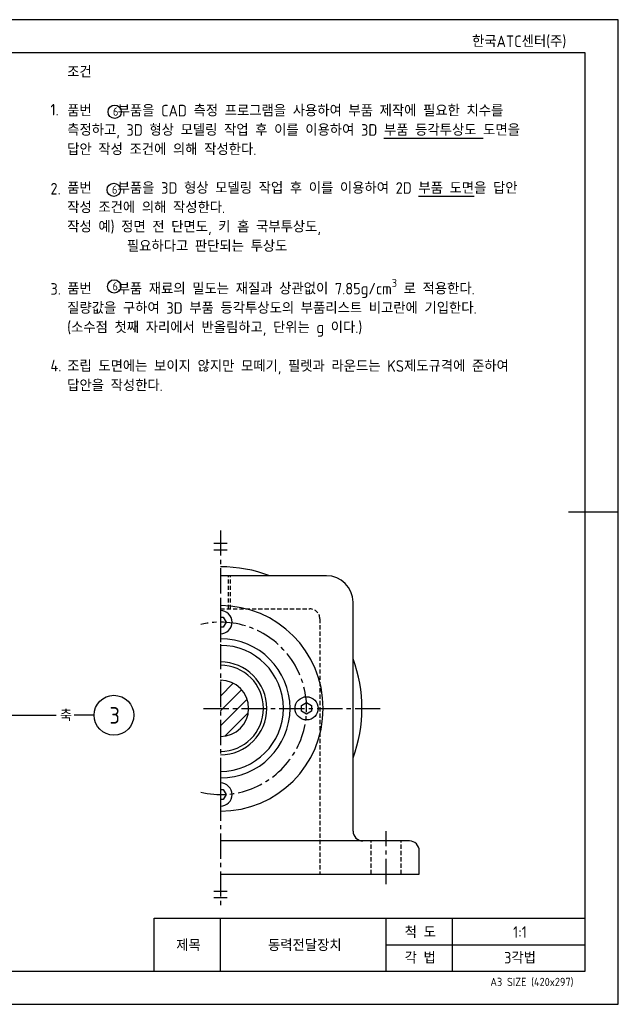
# Model space of a CAD drawing. Header units: millimetres. Extents: x 0 to 420, y 0 to 297.
# Tile 4 of 4: x 239 to 420, y 0 to 297. Entities that reach past the tile are written whole.
import ezdxf
from ezdxf.enums import TextEntityAlignment as Align

# ---------------------------------------------------------------- set-up
doc = ezdxf.new("R2010")
doc.units = ezdxf.units.MM
doc.header["$LTSCALE"] = 0.4
doc.linetypes.add('CENTER2', pattern=[28.575, 19.05, -3.175, 3.175, -3.175])
doc.linetypes.add('HIDDEN2', pattern=[4.7625, 3.175, -1.5875])
for name, color, linetype in [('가는선', 1, 'Continuous'), ('문자', 2, 'Continuous'), ('숨은선', 2, 'HIDDEN2'), ('외형선', 3, 'Continuous'), ('윤곽선', 5, 'Continuous'), ('중심선', 1, 'CENTER2')]:
    doc.layers.add(name, color=color, linetype=linetype)
doc.styles.get("Standard").update_dxf_attribs({"font": 'isocp.shx', "bigfont": 'whgtxt.shx'})
doc.dimstyles.new('ISO-25', dxfattribs={"dimtxt": 2.5, "dimasz": 2.5, "dimexe": 1.25, "dimexo": 0.625, "dimtad": 1, "dimtxsty": 'Standard', "dimcen": 2.5, "dimadec": 0, "dimazin": 0, "dimtfac": 1, "dimtmove": 0, "dimatfit": 3, "dimfxl": 0, "dimarcsym": 0})

# ---------------------------------------------------------------- blocks, each defined once
blk = doc.blocks.new('*U2')
at = {"layer": '가는선'}
h = blk.add_hatch(dxfattribs=at)
h.set_pattern_fill('ANSI31', color=256, scale=25.4, style=0)
h.set_pattern_definition([(45, (-5.793, -15.1847), (-2.245064, 2.245064), [])])
edge = h.paths.add_edge_path()
edge.add_line((299.95, 80.77), (299.95, 97.77))
edge.add_ellipse((299.95, 89.27), major_axis=(0, 8.5), ratio=1, start_angle=180, end_angle=360, ccw=False)
blk.add_line((261.83, 87.2), (255.77, 87.2))
for centre in [(268.04, 269.23), (267.75, 245.69), (267.91, 216.54)]:
    blk.add_circle(centre, 2)
at = {"layer": 'Defpoints'}
blk.add_lwpolyline([(0, 0), (420, 0), (420, 297), (0, 297)], close=True, dxfattribs=at)
at = {"layer": '가는선'}
for p, q in [((297.95, 139.11), (301.95, 139.11)), ((297.95, 137.11), (301.95, 137.11)), ((297.95, 34.17), (301.95, 34.17)), ((297.95, 32.17), (301.95, 32.17)), ((300, 10), (300, 26)), ((350, 10), (350, 26)), ((370, 10), (370, 26)), ((350, 17.99), (410, 17.99))]:
    blk.add_line(p, q, dxfattribs=at)
at = {"layer": '숨은선'}
for p, q in [((302.41, 119.27), (302.41, 129.27)), ((302.95, 119.27), (302.95, 129.27)), ((299.95, 119.27), (326.95, 119.27)), ((329.95, 116.27), (329.95, 39.27)), ((345.45, 39.27), (345.45, 49.27)), ((354.45, 39.27), (354.45, 49.27))]:
    blk.add_line(p, q, dxfattribs=at)
blk.add_arc((326.95, 116.27), 3, 0, 90, dxfattribs=at)
at = {"layer": '외형선'}
for p, q in [((420, 148.5), (405, 148.5)), ((331.95, 129.27), (299.95, 129.27)), ((339.95, 52.27), (339.95, 121.27)), ((299.95, 116.77), (300.81, 116.77)), ((300.81, 116.77), (301.68, 115.27)), ((300.81, 113.77), (299.95, 113.77)), ((301.68, 115.27), (300.81, 113.77)), ((324.45, 90.13), (325.95, 91)), ((324.45, 88.4), (324.45, 90.13)), ((325.95, 91), (327.45, 90.13)), ((327.45, 90.13), (327.45, 88.4)), ((325.95, 87.54), (324.45, 88.4)), ((327.45, 88.4), (325.95, 87.54)), ((299.95, 64.77), (300.81, 64.77)), ((300.81, 64.77), (301.68, 63.27)), ((301.68, 63.27), (300.81, 61.77)), ((300.81, 61.77), (299.95, 61.77)), ((356.95, 49.27), (299.95, 49.27)), ((359.95, 39.27), (359.95, 46.27)), ((299.95, 39.27), (359.95, 39.27))]:
    blk.add_line(p, q, dxfattribs=at)
for centre, radius in [((267.83, 87.2), 6), ((325.95, 89.27), 3.5)]:
    blk.add_circle(centre, radius, dxfattribs=at)
for centre, radius, start, end in [((299.95, 89.27), 42.7, 69.5157, 90), ((331.95, 121.27), 8, 0, 90), ((299.95, 89.27), 31, 270, 90), ((299.95, 115.27), 3.5, 270, 90), ((299.95, 89.27), 21, 270, 90), ((299.95, 89.27), 19, 270, 90), ((299.95, 89.27), 42.7, 339.5157, 20.4843), ((299.95, 89.27), 14, 270, 90), ((299.95, 89.27), 13, 270, 90), ((299.95, 89.27), 8.5, 270, 90), ((299.95, 63.27), 3.5, 270, 90), ((342.95, 52.27), 3, 180, 270), ((356.95, 46.27), 3, 0, 90)]:
    blk.add_arc(centre, radius, start, end, dxfattribs=at)
at = {"layer": '윤곽선'}
for p, q in [((280, 26), (410, 26)), ((280, 10), (280, 26))]:
    blk.add_line(p, q, dxfattribs=at)
blk.add_lwpolyline([(10, 10), (410, 10), (410, 287), (10, 287)], close=True, dxfattribs=at)
at = {"layer": '중심선'}
for p, q in [((299.95, 142.96), (299.95, 29.29)), ((299.95, 121.27), (299.95, 109.27)), ((294.85, 89.27), (348.21, 89.27)), ((299.95, 69.27), (299.95, 57.27)), ((349.95, 36.27), (349.95, 52.27))]:
    blk.add_line(p, q, dxfattribs=at)
blk.add_arc((299.95, 89.27), 26, 256.7779, 103.2221, dxfattribs=at)
for s, insert, char_height, width, attachment_point in [('\\A1;조건\\P\\P품번 {\\fGulim|b0|i0|c129|p50;   } 부품을 CAD 측정 프로그램을 사용하여 부품 제작에 필요한 치수를 측정하고, 3D 형상 모델링 작업 후 이를 이용하여 3D {\\L부품 등각투상도} 도면을 답안 작성 조건에 의해 작성한다.\\P\\P품번 {\\fGulim|b0|i0|c129|p50;   } 부품을 3D 형상 모델링 작업 후 이를 이용하여 2D {\\L부품 도면}을 답안 작성 조건에 의해 작성한다.\\P작성 예) 정면 전 단면도, 키 홈 국부투상도,\\P         필요하다고 판단되는 투상도\\P\\P품번 {\\fGulim|b0|i0|c129|p50;   } 부품 재료의 밀도는 재질과 상관없이 7.85g/cm{\\H0.7x;\\S3^ ;} 로 적용한다. 질량값을 구하여 3D 부품 등각투상도의 부품리스트 비고란에 기입한다. (소수점 첫째 자리에서 반올림하고, 단위는 g 이다.)\\P\\P조립 도면에는 보이지 않지만 모떼기, 필렛과 라운드는 KS제도규격에 준하여 답안을 작성한다.', (253.71, 233.97), 3.5, 137.1323, 4), ('\\A1;1.', (248.66, 269.86), 3.5, 138.2804, 4), ('6', (267.53, 270.53), 2.5, 11.5937, 1), ('\\A1;2.', (248.66, 246), 3.5, 138.2804, 4), ('6', (267.24, 246.98), 2.5, 11.5937, 1), ('\\A1;3.', (248.66, 215.78), 3.5, 138.2804, 4), ('6', (267.4, 217.83), 2.5, 11.5937, 1), ('\\A1;4.', (248.66, 192.67), 3.5, 138.2804, 4)]:
    blk.add_mtext(s, dxfattribs=dict(insert=insert, char_height=char_height, width=width, attachment_point=attachment_point))
at = {"layer": '문자'}
for s, height, p in [('한국ATC센터(주)', 3.5, (390.08, 290.48)), ('3', 5, (268.04, 87.15)), ('척 도', 3.5, (360.24, 21.79)), ('1:1', 3.5, (390.34, 21.79)), ('제목', 3.5, (290.3, 17.81)), ('동력전달장치', 3.5, (325.41, 17.81)), ('각 법', 3.5, (360.24, 14.05)), ('3각법', 3.5, (390.34, 14.05)), ('A3 SIZE (420x297)', 2.5, (393.91, 6.75))]:
    blk.add_text(s, height=height, dxfattribs=at).set_placement(p, align=Align.MIDDLE_CENTER)
at = {"layer": '문자', "insert": (253.35, 87.15), "char_height": 3.5, "width": 45.8098, "attachment_point": 5}
blk.add_mtext('축', dxfattribs=at)
blk.add_leader([(220.44, 87.21), (250.4, 87.21)], dimstyle='ISO-25', override={"dimgap": 0.625, "dimtad": 0, "dimldrblk": 'DotSmall'})

msp = doc.modelspace()

# ---------------------------------------------------------------- block references
msp.add_blockref('*U2', (0, 0))

doc.saveas('drawing.dxf')
